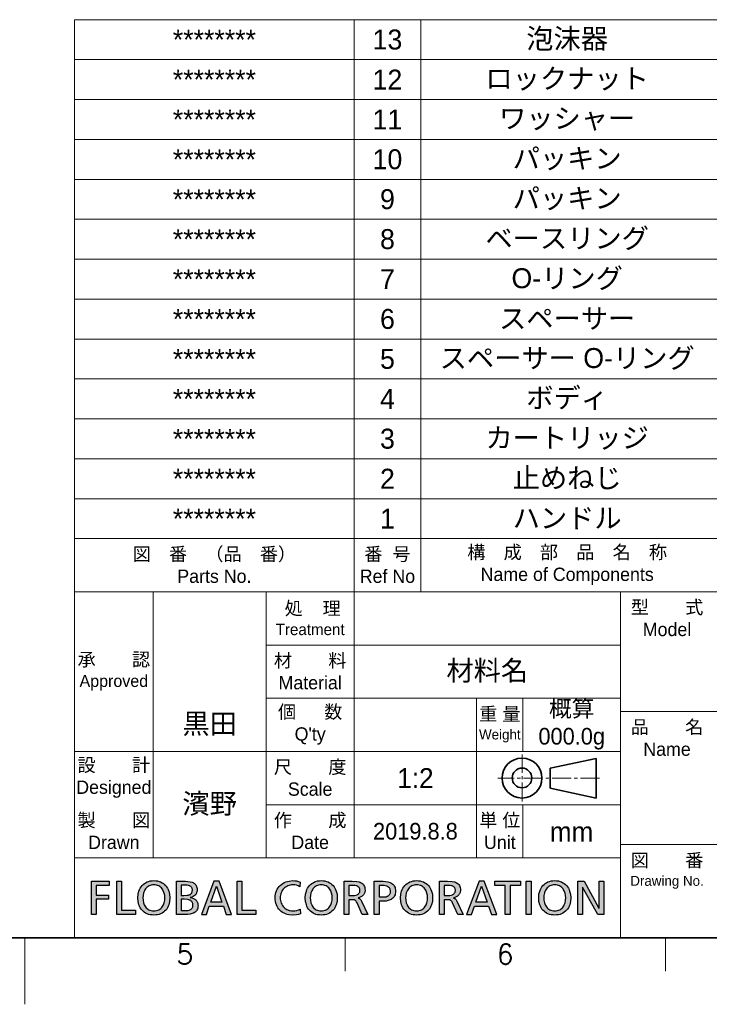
# Model space of a CAD drawing. Header units: millimetres. Extents: x 0 to 840, y 0 to 594.
# Tile 6 of 8: x 434 to 641, y 0 to 296. Entities that reach past the tile are written whole.
import ezdxf
from ezdxf.enums import TextEntityAlignment as Align

# ---------------------------------------------------------------- set-up
doc = ezdxf.new("R2010")
doc.units = ezdxf.units.MM
doc.header["$LTSCALE"] = 0.3
doc.linetypes.add('CENTER2', pattern=[28.575, 19.05, -3.175, 3.175, -3.175])
doc.layers.add('HOJO', color=8, linetype='Continuous', lineweight=13, plot=False)
for name, color, linetype, lineweight in [('TEXT', 7, 'Continuous', 25), ('中心線x.5', 4, 'CENTER2', 18), ('実線', 3, 'Continuous', 35), ('細線', 7, 'Continuous', 18)]:
    doc.layers.add(name, color=color, linetype=linetype, lineweight=lineweight)
doc.styles.add('Roman', font='romans.shx', dxfattribs={"bigfont": 'bigfont.shx'})
doc.styles.get("Standard").update_dxf_attribs({"font": 'txt.shx', "bigfont": 'bigfont.shx'})

# ---------------------------------------------------------------- blocks, each defined once
blk = doc.blocks.new('FLOBAL CORPORATIOM')
at = {"layer": 'TEXT'}
h = blk.add_hatch(color=256, dxfattribs=at)
h.paths.add_polyline_path([(16.86, 1.72), (16.79, 1.86), (16.7, 1.99), (16.6, 2.1), (16.48, 2.19), (16.35, 2.27), (16.21, 2.34), (16.06, 2.39), (15.73, 2.46), (15.01, 2.5), (13.79, 2.5), (13.79, -2.5), (14.5, -2.5), (14.5, -0.28), (14.93, -0.28), (15.19, -0.29), (15.3, -0.31), (15.36, -0.32), (15.41, -0.34), (15.46, -0.37), (15.51, -0.4), (15.55, -0.44), (15.6, -0.48), (15.69, -0.61), (15.77, -0.77), (16.54, -2.5), (17.35, -2.5), (16.41, -0.51), (16.3, -0.31), (16.25, -0.24), (16.19, -0.17), (16.13, -0.12), (16.07, -0.08), (15.92, -0.01), (15.92, 0.01), (16.13, 0.06), (16.33, 0.14), (16.5, 0.25), (16.65, 0.39), (16.72, 0.46), (16.78, 0.54), (16.83, 0.63), (16.87, 0.73), (16.91, 0.82), (16.93, 0.93), (16.95, 1.03), (16.95, 1.15), (16.94, 1.36), (16.91, 1.55)])
h.paths.add_polyline_path([(14.5, 1.87), (15.19, 1.87), (15.42, 1.86), (15.62, 1.82), (15.71, 1.79), (15.8, 1.76), (15.87, 1.72), (15.94, 1.67), (16, 1.62), (16.05, 1.56), (16.09, 1.5), (16.13, 1.44), (16.16, 1.37), (16.18, 1.29), (16.19, 1.21), (16.19, 1.13), (16.19, 1.04), (16.17, 0.96), (16.15, 0.88), (16.12, 0.81), (16.08, 0.74), (16.03, 0.67), (15.97, 0.61), (15.91, 0.56), (15.83, 0.51), (15.75, 0.47), (15.57, 0.41), (15.35, 0.36), (15.11, 0.35), (14.5, 0.35)], flags=16)
h.paths.add_polyline_path([(-37.77, -0.22), (-35.91, -0.22), (-35.91, 0.41), (-37.77, 0.41), (-37.77, 1.87), (-35.83, 1.87), (-35.83, 2.5), (-38.48, 2.5), (-38.48, -2.5), (-37.77, -2.5)])
h.paths.add_polyline_path([(-34.69, -2.5), (-31.88, -2.5), (-31.88, -1.87), (-33.97, -1.87), (-33.97, 2.5), (-34.69, 2.5)])
h.paths.add_polyline_path([(-30.34, 2.28), (-30.53, 2.16), (-30.71, 2.01), (-30.88, 1.85), (-31.02, 1.67), (-31.15, 1.47), (-31.26, 1.26), (-31.35, 1.03), (-31.47, 0.54), (-31.51, 0), (-31.47, -0.55), (-31.35, -1.04), (-31.26, -1.27), (-31.15, -1.49), (-31.03, -1.68), (-30.88, -1.86), (-30.72, -2.02), (-30.54, -2.17), (-30.34, -2.29), (-30.12, -2.4), (-29.89, -2.48), (-29.65, -2.54), (-29.38, -2.57), (-29.1, -2.59), (-28.83, -2.57), (-28.56, -2.54), (-28.32, -2.48), (-28.09, -2.4), (-27.87, -2.29), (-27.67, -2.17), (-27.49, -2.02), (-27.33, -1.86), (-27.18, -1.68), (-27.06, -1.49), (-26.95, -1.27), (-26.86, -1.04), (-26.74, -0.55), (-26.7, 0), (-26.74, 0.54), (-26.86, 1.03), (-26.95, 1.26), (-27.06, 1.47), (-27.19, 1.67), (-27.33, 1.85), (-27.5, 2.01), (-27.68, 2.16), (-27.87, 2.28), (-28.09, 2.39), (-28.32, 2.47), (-28.57, 2.54), (-28.83, 2.57), (-29.1, 2.59), (-29.38, 2.57), (-29.64, 2.54), (-29.89, 2.47), (-30.12, 2.39)])
h.paths.add_polyline_path([(-29.83, 1.8), (-29.67, 1.86), (-29.49, 1.92), (-29.31, 1.95), (-29.1, 1.96), (-28.9, 1.94), (-28.72, 1.91), (-28.54, 1.86), (-28.38, 1.79), (-28.23, 1.7), (-28.1, 1.6), (-27.98, 1.49), (-27.87, 1.36), (-27.77, 1.22), (-27.69, 1.06), (-27.56, 0.73), (-27.48, 0.38), (-27.46, 0), (-27.48, -0.37), (-27.55, -0.73), (-27.67, -1.06), (-27.75, -1.21), (-27.85, -1.35), (-27.96, -1.48), (-28.08, -1.6), (-28.21, -1.7), (-28.36, -1.79), (-28.52, -1.86), (-28.7, -1.91), (-28.9, -1.94), (-29.1, -1.96), (-29.31, -1.94), (-29.51, -1.91), (-29.69, -1.86), (-29.85, -1.79), (-30, -1.7), (-30.13, -1.6), (-30.25, -1.48), (-30.36, -1.35), (-30.45, -1.21), (-30.54, -1.06), (-30.66, -0.73), (-30.73, -0.37), (-30.75, 0), (-30.73, 0.38), (-30.65, 0.74), (-30.52, 1.07), (-30.44, 1.22), (-30.34, 1.36), (-30.23, 1.49), (-30.11, 1.61), (-29.98, 1.71)], flags=16)
h.paths.add_polyline_path([(-25.71, -2.5), (-24.38, -2.5), (-24.01, -2.49), (-23.65, -2.44), (-23.33, -2.36), (-23.18, -2.31), (-23.04, -2.24), (-22.92, -2.16), (-22.81, -2.06), (-22.71, -1.95), (-22.63, -1.83), (-22.56, -1.69), (-22.51, -1.53), (-22.48, -1.36), (-22.47, -1.17), (-22.48, -1.04), (-22.5, -0.92), (-22.52, -0.8), (-22.56, -0.69), (-22.61, -0.59), (-22.66, -0.49), (-22.73, -0.41), (-22.8, -0.32), (-22.88, -0.25), (-22.97, -0.19), (-23.06, -0.13), (-23.17, -0.08), (-23.39, 0), (-23.63, 0.04), (-23.63, 0.05), (-23.41, 0.12), (-23.21, 0.21), (-23.03, 0.31), (-22.95, 0.38), (-22.88, 0.45), (-22.82, 0.52), (-22.76, 0.6), (-22.71, 0.69), (-22.68, 0.79), (-22.64, 0.89), (-22.62, 1), (-22.6, 1.24), (-22.61, 1.41), (-22.64, 1.56), (-22.68, 1.7), (-22.73, 1.83), (-22.8, 1.94), (-22.88, 2.04), (-22.98, 2.14), (-23.09, 2.22), (-23.21, 2.29), (-23.35, 2.34), (-23.65, 2.43), (-23.98, 2.48), (-24.36, 2.5), (-25.71, 2.5)])
h.paths.add_polyline_path([(-25, 1.91), (-24.24, 1.91), (-24.08, 1.9), (-23.92, 1.88), (-23.77, 1.83), (-23.69, 1.8), (-23.63, 1.76), (-23.56, 1.72), (-23.5, 1.66), (-23.45, 1.6), (-23.4, 1.53), (-23.37, 1.46), (-23.34, 1.37), (-23.32, 1.27), (-23.32, 1.17), (-23.33, 1.04), (-23.35, 0.92), (-23.38, 0.82), (-23.42, 0.73), (-23.48, 0.65), (-23.54, 0.59), (-23.62, 0.53), (-23.7, 0.49), (-23.79, 0.45), (-23.89, 0.42), (-24.11, 0.39), (-24.6, 0.37), (-25, 0.37)], flags=16)
h.paths.add_polyline_path([(-25, -0.22), (-24.53, -0.22), (-24.07, -0.25), (-23.85, -0.3), (-23.75, -0.33), (-23.65, -0.37), (-23.56, -0.42), (-23.48, -0.48), (-23.41, -0.56), (-23.35, -0.64), (-23.3, -0.73), (-23.26, -0.84), (-23.24, -0.97), (-23.23, -1.1), (-23.24, -1.22), (-23.26, -1.33), (-23.29, -1.43), (-23.33, -1.51), (-23.39, -1.59), (-23.45, -1.66), (-23.52, -1.71), (-23.6, -1.76), (-23.69, -1.8), (-23.79, -1.83), (-23.99, -1.88), (-24.46, -1.91), (-25, -1.91)], flags=16)
h.paths.add_polyline_path([(-21.97, -2.5), (-21.22, -2.5), (-20.78, -1.24), (-18.67, -1.24), (-18.23, -2.5), (-17.45, -2.5), (-19.32, 2.5), (-20.08, 2.5)])
h.paths.add_polyline_path([(-19.72, 1.78), (-18.88, -0.65), (-20.57, -0.65)], flags=16)
h.paths.add_polyline_path([(-15.89, 2.5), (-16.6, 2.5), (-16.6, -2.5), (-13.8, -2.5), (-13.8, -1.87), (-15.89, -1.87)])
h.paths.add_polyline_path([(-9.04, 2.47), (-9.29, 2.39), (-9.52, 2.29), (-9.74, 2.17), (-9.94, 2.03), (-10.13, 1.87), (-10.29, 1.69), (-10.44, 1.5), (-10.57, 1.29), (-10.68, 1.07), (-10.76, 0.83), (-10.82, 0.57), (-10.86, 0.3), (-10.87, 0.02), (-10.86, -0.27), (-10.83, -0.55), (-10.77, -0.81), (-10.69, -1.06), (-10.58, -1.29), (-10.46, -1.5), (-10.31, -1.7), (-10.15, -1.88), (-9.97, -2.04), (-9.77, -2.18), (-9.55, -2.3), (-9.32, -2.4), (-9.07, -2.48), (-8.81, -2.54), (-8.24, -2.59), (-7.7, -2.56), (-7.4, -2.5), (-7.1, -2.41), (-7.14, -1.71), (-7.25, -1.77), (-7.37, -1.81), (-7.65, -1.89), (-7.95, -1.94), (-8.23, -1.96), (-8.42, -1.95), (-8.61, -1.92), (-8.79, -1.88), (-8.96, -1.82), (-9.13, -1.74), (-9.28, -1.65), (-9.43, -1.54), (-9.56, -1.42), (-9.68, -1.28), (-9.79, -1.14), (-9.89, -0.97), (-9.97, -0.8), (-10.03, -0.62), (-10.08, -0.42), (-10.11, -0.22), (-10.12, 0), (-10.11, 0.21), (-10.08, 0.41), (-10.04, 0.6), (-9.98, 0.78), (-9.9, 0.95), (-9.81, 1.11), (-9.71, 1.26), (-9.59, 1.4), (-9.46, 1.52), (-9.31, 1.63), (-9.15, 1.73), (-8.98, 1.81), (-8.8, 1.87), (-8.61, 1.92), (-8.41, 1.95), (-8.2, 1.96, -0.133027), (-7.16, 1.68), (-7.11, 2.37, 0.10488), (-8.23, 2.59), (-8.78, 2.53)])
h.paths.add_polyline_path([(-5.39, 2.16), (-5.57, 2.01), (-5.73, 1.85), (-5.88, 1.67), (-6.01, 1.47), (-6.11, 1.26), (-6.2, 1.03), (-6.33, 0.54), (-6.37, 0), (-6.33, -0.55), (-6.2, -1.04), (-6.12, -1.27), (-6.01, -1.49), (-5.88, -1.68), (-5.74, -1.86), (-5.57, -2.02), (-5.39, -2.17), (-5.19, -2.29), (-4.98, -2.4), (-4.75, -2.48), (-4.5, -2.54), (-4.24, -2.57), (-3.96, -2.59), (-3.68, -2.57), (-3.42, -2.54), (-3.17, -2.48), (-2.94, -2.4), (-2.73, -2.29), (-2.53, -2.17), (-2.35, -2.02), (-2.18, -1.86), (-2.04, -1.68), (-1.91, -1.49), (-1.8, -1.27), (-1.71, -1.04), (-1.59, -0.55), (-1.55, 0), (-1.59, 0.54), (-1.71, 1.03), (-1.8, 1.26), (-1.91, 1.47), (-2.04, 1.67), (-2.19, 1.85), (-2.35, 2.01), (-2.53, 2.16), (-2.73, 2.28), (-2.94, 2.39), (-3.17, 2.47), (-3.42, 2.54), (-3.68, 2.57), (-3.96, 2.59), (-4.24, 2.57), (-4.5, 2.54), (-4.75, 2.47), (-4.98, 2.39), (-5.19, 2.28)])
h.paths.add_polyline_path([(-4.83, 1.71), (-4.68, 1.8), (-4.52, 1.86), (-4.35, 1.92), (-4.16, 1.95), (-3.96, 1.96), (-3.76, 1.94), (-3.57, 1.91), (-3.4, 1.86), (-3.24, 1.79), (-3.09, 1.7), (-2.95, 1.6), (-2.83, 1.49), (-2.72, 1.36), (-2.63, 1.22), (-2.54, 1.06), (-2.41, 0.73), (-2.34, 0.38), (-2.31, 0), (-2.34, -0.37), (-2.41, -0.73), (-2.53, -1.06), (-2.61, -1.21), (-2.7, -1.35), (-2.81, -1.48), (-2.93, -1.6), (-3.07, -1.7), (-3.22, -1.79), (-3.38, -1.86), (-3.56, -1.91), (-3.75, -1.94), (-3.96, -1.96), (-4.17, -1.94), (-4.36, -1.91), (-4.54, -1.86), (-4.7, -1.79), (-4.85, -1.7), (-4.99, -1.6), (-5.11, -1.48), (-5.22, -1.35), (-5.31, -1.21), (-5.39, -1.06), (-5.51, -0.73), (-5.58, -0.37), (-5.61, 0), (-5.58, 0.38), (-5.5, 0.74), (-5.38, 1.07), (-5.29, 1.22), (-5.2, 1.36), (-5.09, 1.49), (-4.97, 1.61)], flags=16)
h.paths.add_polyline_path([(-0.54, -2.5), (0.17, -2.5), (0.17, -0.28), (0.6, -0.28), (0.86, -0.29), (0.98, -0.31), (1.03, -0.32), (1.08, -0.34), (1.13, -0.37), (1.18, -0.4), (1.23, -0.44), (1.27, -0.48), (1.36, -0.61), (1.44, -0.77), (2.21, -2.5), (3.03, -2.5), (2.08, -0.51), (1.97, -0.31), (1.92, -0.24), (1.86, -0.17), (1.81, -0.12), (1.74, -0.08), (1.59, -0.01), (1.59, 0.01), (1.8, 0.06), (2, 0.14), (2.17, 0.25), (2.33, 0.39), (2.39, 0.46), (2.45, 0.54), (2.5, 0.63), (2.54, 0.73), (2.58, 0.82), (2.6, 0.93), (2.62, 1.03), (2.62, 1.15), (2.61, 1.36), (2.58, 1.55), (2.53, 1.72), (2.46, 1.86), (2.37, 1.99), (2.27, 2.1), (2.15, 2.19), (2.02, 2.27), (1.88, 2.34), (1.73, 2.39), (1.4, 2.46), (0.68, 2.5), (-0.54, 2.5)])
h.paths.add_polyline_path([(0.17, 1.87), (0.86, 1.87), (1.09, 1.86), (1.3, 1.82), (1.39, 1.79), (1.47, 1.76), (1.54, 1.72), (1.61, 1.67), (1.67, 1.62), (1.72, 1.56), (1.76, 1.5), (1.8, 1.44), (1.83, 1.37), (1.85, 1.29), (1.86, 1.21), (1.86, 1.13), (1.86, 1.04), (1.85, 0.96), (1.82, 0.88), (1.79, 0.81), (1.75, 0.74), (1.7, 0.67), (1.64, 0.61), (1.58, 0.56), (1.51, 0.51), (1.42, 0.47), (1.24, 0.41), (1.02, 0.36), (0.78, 0.35), (0.17, 0.35)], flags=16)
h.paths.add_polyline_path([(4.01, -2.5), (4.73, -2.5), (4.73, -0.5), (5.43, -0.5), (5.77, -0.48), (6.09, -0.42), (6.39, -0.32), (6.53, -0.25), (6.66, -0.17), (6.77, -0.07), (6.88, 0.04), (6.97, 0.16), (7.05, 0.3), (7.12, 0.45), (7.16, 0.62), (7.19, 0.8), (7.2, 1), (7.19, 1.21), (7.16, 1.39), (7.12, 1.56), (7.05, 1.72), (6.97, 1.85), (6.88, 1.98), (6.77, 2.08), (6.65, 2.18), (6.51, 2.26), (6.37, 2.33), (6.05, 2.43), (5.7, 2.48), (5.32, 2.5), (4.01, 2.5)])
h.paths.add_polyline_path([(4.73, 1.87), (5.34, 1.87), (5.51, 1.86), (5.7, 1.82), (5.88, 1.76), (6.06, 1.68), (6.14, 1.62), (6.21, 1.56), (6.28, 1.49), (6.33, 1.41), (6.38, 1.32), (6.41, 1.23), (6.43, 1.12), (6.44, 1.01), (6.44, 0.89), (6.42, 0.78), (6.39, 0.68), (6.35, 0.59), (6.3, 0.51), (6.24, 0.44), (6.18, 0.38), (6.11, 0.32), (6.03, 0.27), (5.95, 0.23), (5.78, 0.17), (5.61, 0.14), (5.44, 0.13), (4.73, 0.13)], flags=16)
h.paths.add_polyline_path([(8.94, 2.16), (8.76, 2.01), (8.59, 1.85), (8.45, 1.67), (8.32, 1.47), (8.21, 1.26), (8.12, 1.03), (8, 0.54), (7.96, 0), (8, -0.55), (8.12, -1.04), (8.21, -1.27), (8.32, -1.49), (8.45, -1.68), (8.59, -1.86), (8.76, -2.02), (8.94, -2.17), (9.13, -2.29), (9.35, -2.4), (9.58, -2.48), (9.83, -2.54), (10.09, -2.57), (10.37, -2.59), (10.65, -2.57), (10.91, -2.54), (11.16, -2.48), (11.39, -2.4), (11.6, -2.29), (11.8, -2.17), (11.98, -2.02), (12.14, -1.86), (12.29, -1.68), (12.42, -1.49), (12.52, -1.27), (12.61, -1.04), (12.73, -0.55), (12.77, 0), (12.73, 0.54), (12.61, 1.03), (12.52, 1.26), (12.41, 1.47), (12.29, 1.67), (12.14, 1.85), (11.98, 2.01), (11.8, 2.16), (11.6, 2.28), (11.38, 2.39), (11.15, 2.47), (10.91, 2.54), (10.65, 2.57), (10.37, 2.59), (10.09, 2.57), (9.83, 2.54), (9.58, 2.47), (9.35, 2.39), (9.14, 2.28)])
h.paths.add_polyline_path([(9.36, 1.61), (9.5, 1.71), (9.65, 1.8), (9.81, 1.86), (9.98, 1.92), (10.17, 1.95), (10.37, 1.96), (10.57, 1.94), (10.76, 1.91), (10.93, 1.86), (11.09, 1.79), (11.24, 1.7), (11.37, 1.6), (11.5, 1.49), (11.61, 1.36), (11.7, 1.22), (11.79, 1.06), (11.91, 0.73), (11.99, 0.38), (12.02, 0), (11.99, -0.37), (11.92, -0.73), (11.8, -1.06), (11.72, -1.21), (11.62, -1.35), (11.52, -1.48), (11.4, -1.6), (11.26, -1.7), (11.11, -1.79), (10.95, -1.86), (10.77, -1.91), (10.58, -1.94), (10.37, -1.96), (10.16, -1.94), (9.97, -1.91), (9.79, -1.86), (9.62, -1.79), (9.47, -1.7), (9.34, -1.6), (9.22, -1.48), (9.11, -1.35), (9.02, -1.21), (8.94, -1.06), (8.82, -0.73), (8.74, -0.37), (8.72, 0), (8.75, 0.38), (8.82, 0.74), (8.95, 1.07), (9.03, 1.22), (9.13, 1.36), (9.24, 1.49)], flags=16)
h.paths.add_polyline_path([(17.88, -2.5), (18.63, -2.5), (19.07, -1.24), (21.18, -1.24), (21.62, -2.5), (22.4, -2.5), (20.53, 2.5), (19.78, 2.5)])
h.paths.add_polyline_path([(20.13, 1.78), (20.98, -0.65), (19.28, -0.65)], flags=16)
h.paths.add_polyline_path([(23.68, 1.87), (23.68, -2.5), (24.4, -2.5), (24.4, 1.87), (25.95, 1.87), (25.95, 2.5), (22.13, 2.5), (22.13, 1.87)])
h.paths.add_polyline_path([(27.56, 2.5), (26.85, 2.5), (26.85, -2.5), (27.56, -2.5)])
h.paths.add_polyline_path([(32.55, 2.16), (32.35, 2.28), (32.14, 2.39), (31.91, 2.47), (31.66, 2.54), (31.4, 2.57), (31.12, 2.59), (30.84, 2.57), (30.58, 2.54), (30.33, 2.47), (30.1, 2.39), (29.89, 2.28), (29.69, 2.16), (29.51, 2.01), (29.35, 1.85), (29.2, 1.67), (29.07, 1.47), (28.97, 1.26), (28.88, 1.03), (28.75, 0.54), (28.71, 0), (28.75, -0.55), (28.88, -1.04), (28.96, -1.27), (29.07, -1.49), (29.2, -1.68), (29.34, -1.86), (29.51, -2.02), (29.69, -2.17), (29.89, -2.29), (30.1, -2.4), (30.33, -2.48), (30.58, -2.54), (30.84, -2.57), (31.12, -2.59), (31.4, -2.57), (31.66, -2.54), (31.91, -2.48), (32.14, -2.4), (32.35, -2.29), (32.55, -2.17), (32.73, -2.02), (32.9, -1.86), (33.04, -1.68), (33.17, -1.49), (33.28, -1.27), (33.37, -1.04), (33.49, -0.55), (33.53, 0), (33.49, 0.54), (33.36, 1.03), (33.27, 1.26), (33.17, 1.47), (33.04, 1.67), (32.89, 1.85), (32.73, 2.01)])
h.paths.add_polyline_path([(32.13, 1.6), (32.25, 1.49), (32.36, 1.36), (32.45, 1.22), (32.54, 1.06), (32.67, 0.73), (32.74, 0.38), (32.77, 0), (32.74, -0.37), (32.67, -0.73), (32.55, -1.06), (32.47, -1.21), (32.38, -1.35), (32.27, -1.48), (32.15, -1.6), (32.01, -1.7), (31.86, -1.79), (31.7, -1.86), (31.52, -1.91), (31.33, -1.94), (31.12, -1.96), (30.91, -1.94), (30.72, -1.91), (30.54, -1.86), (30.38, -1.79), (30.23, -1.7), (30.09, -1.6), (29.97, -1.48), (29.86, -1.35), (29.77, -1.21), (29.69, -1.06), (29.57, -0.73), (29.5, -0.37), (29.47, 0), (29.5, 0.38), (29.58, 0.74), (29.7, 1.07), (29.79, 1.22), (29.88, 1.36), (29.99, 1.49), (30.11, 1.61), (30.25, 1.71), (30.4, 1.8), (30.56, 1.86), (30.73, 1.92), (30.92, 1.95), (31.12, 1.96), (31.32, 1.94), (31.51, 1.91), (31.68, 1.86), (31.84, 1.79), (31.99, 1.7)], flags=16)
h.paths.add_polyline_path([(34.57, 2.5), (34.57, -2.5), (35.29, -2.5), (35.29, 1.61), (35.3, 1.61), (37.57, -2.5), (38.48, -2.5), (38.48, 2.5), (37.77, 2.5), (37.77, -1.53), (37.75, -1.53), (35.55, 2.5)])
for points in [[(-38.48, 2.5), (-35.83, 2.5), (-35.83, 1.87), (-37.77, 1.87), (-37.77, 0.41), (-35.91, 0.41), (-35.91, -0.22), (-37.77, -0.22), (-37.77, -2.5), (-38.48, -2.5), (-38.48, 2.5)], [(-34.69, 2.5), (-33.97, 2.5), (-33.97, -1.87), (-31.88, -1.87), (-31.88, -2.5), (-34.69, -2.5), (-34.69, 2.5)], [(-29.1, 2.59), (-28.83, 2.57), (-28.57, 2.54), (-28.32, 2.47), (-28.09, 2.39), (-27.87, 2.28), (-27.68, 2.16), (-27.5, 2.01), (-27.33, 1.85), (-27.19, 1.67), (-27.06, 1.47), (-26.95, 1.26), (-26.86, 1.03), (-26.74, 0.54), (-26.7, 0), (-26.74, -0.55), (-26.86, -1.04), (-26.95, -1.27), (-27.06, -1.49), (-27.18, -1.68), (-27.33, -1.86), (-27.49, -2.02), (-27.67, -2.17), (-27.87, -2.29), (-28.09, -2.4), (-28.32, -2.48), (-28.56, -2.54), (-28.83, -2.57), (-29.1, -2.59), (-29.38, -2.57), (-29.65, -2.54), (-29.89, -2.48), (-30.12, -2.4), (-30.34, -2.29), (-30.54, -2.17), (-30.72, -2.02), (-30.88, -1.86), (-31.03, -1.68), (-31.15, -1.49), (-31.26, -1.27), (-31.35, -1.04), (-31.47, -0.55), (-31.51, 0), (-31.47, 0.54), (-31.35, 1.03), (-31.26, 1.26), (-31.15, 1.47), (-31.02, 1.67), (-30.88, 1.85), (-30.71, 2.01), (-30.53, 2.16), (-30.34, 2.28), (-30.12, 2.39), (-29.89, 2.47), (-29.64, 2.54), (-29.38, 2.57), (-29.1, 2.59)], [(-29.1, -1.96), (-28.9, -1.94), (-28.7, -1.91), (-28.52, -1.86), (-28.36, -1.79), (-28.21, -1.7), (-28.08, -1.6), (-27.96, -1.48), (-27.85, -1.35), (-27.75, -1.21), (-27.67, -1.06), (-27.55, -0.73), (-27.48, -0.37), (-27.46, 0), (-27.48, 0.38), (-27.56, 0.73), (-27.69, 1.06), (-27.77, 1.22), (-27.87, 1.36), (-27.98, 1.49), (-28.1, 1.6), (-28.23, 1.7), (-28.38, 1.79), (-28.54, 1.86), (-28.72, 1.91), (-28.9, 1.94), (-29.1, 1.96), (-29.31, 1.95), (-29.49, 1.92), (-29.67, 1.86), (-29.83, 1.8), (-29.98, 1.71), (-30.11, 1.61), (-30.23, 1.49), (-30.34, 1.36), (-30.44, 1.22), (-30.52, 1.07), (-30.65, 0.74), (-30.73, 0.38), (-30.75, 0), (-30.73, -0.37), (-30.66, -0.73), (-30.54, -1.06), (-30.45, -1.21), (-30.36, -1.35), (-30.25, -1.48), (-30.13, -1.6), (-30, -1.7), (-29.85, -1.79), (-29.69, -1.86), (-29.51, -1.91), (-29.31, -1.94), (-29.1, -1.96)], [(-25.71, 2.5), (-24.36, 2.5), (-23.98, 2.48), (-23.65, 2.43), (-23.35, 2.34), (-23.21, 2.29), (-23.09, 2.22), (-22.98, 2.14), (-22.88, 2.04), (-22.8, 1.94), (-22.73, 1.83), (-22.68, 1.7), (-22.64, 1.56), (-22.61, 1.41), (-22.6, 1.24), (-22.62, 1), (-22.64, 0.89), (-22.68, 0.79), (-22.71, 0.69), (-22.76, 0.6), (-22.82, 0.52), (-22.88, 0.45), (-22.95, 0.38), (-23.03, 0.31), (-23.21, 0.21), (-23.41, 0.12), (-23.63, 0.05), (-23.63, 0.04), (-23.39, 0), (-23.17, -0.08), (-23.06, -0.13), (-22.97, -0.19), (-22.88, -0.25), (-22.8, -0.32), (-22.73, -0.41), (-22.66, -0.49), (-22.61, -0.59), (-22.56, -0.69), (-22.52, -0.8), (-22.5, -0.92), (-22.48, -1.04), (-22.47, -1.17), (-22.48, -1.36), (-22.51, -1.53), (-22.56, -1.69), (-22.63, -1.83), (-22.71, -1.95), (-22.81, -2.06), (-22.92, -2.16), (-23.04, -2.24), (-23.18, -2.31), (-23.33, -2.36), (-23.65, -2.44), (-24.01, -2.49), (-24.38, -2.5), (-25.71, -2.5), (-25.71, 2.5)], [(-25, 0.37), (-24.6, 0.37), (-24.11, 0.39), (-23.89, 0.42), (-23.79, 0.45), (-23.7, 0.49), (-23.62, 0.53), (-23.54, 0.59), (-23.48, 0.65), (-23.42, 0.73), (-23.38, 0.82), (-23.35, 0.92), (-23.33, 1.04), (-23.32, 1.17), (-23.32, 1.27), (-23.34, 1.37), (-23.37, 1.46), (-23.4, 1.53), (-23.45, 1.6), (-23.5, 1.66), (-23.56, 1.72), (-23.63, 1.76), (-23.69, 1.8), (-23.77, 1.83), (-23.92, 1.88), (-24.08, 1.9), (-24.24, 1.91), (-25, 1.91), (-25, 0.37)], [(-18.23, -2.5), (-17.45, -2.5), (-19.32, 2.5), (-20.08, 2.5), (-21.97, -2.5), (-21.22, -2.5), (-20.78, -1.24), (-18.67, -1.24), (-18.23, -2.5)], [(-20.57, -0.65), (-19.72, 1.78), (-18.88, -0.65), (-20.57, -0.65)], [(-16.6, 2.5), (-15.89, 2.5), (-15.89, -1.87), (-13.8, -1.87), (-13.8, -2.5), (-16.6, -2.5), (-16.6, 2.5)], [(-3.96, 2.59), (-3.68, 2.57), (-3.42, 2.54), (-3.17, 2.47), (-2.94, 2.39), (-2.73, 2.28), (-2.53, 2.16), (-2.35, 2.01), (-2.19, 1.85), (-2.04, 1.67), (-1.91, 1.47), (-1.8, 1.26), (-1.71, 1.03), (-1.59, 0.54), (-1.55, 0), (-1.59, -0.55), (-1.71, -1.04), (-1.8, -1.27), (-1.91, -1.49), (-2.04, -1.68), (-2.18, -1.86), (-2.35, -2.02), (-2.53, -2.17), (-2.73, -2.29), (-2.94, -2.4), (-3.17, -2.48), (-3.42, -2.54), (-3.68, -2.57), (-3.96, -2.59), (-4.24, -2.57), (-4.5, -2.54), (-4.75, -2.48), (-4.98, -2.4), (-5.19, -2.29), (-5.39, -2.17), (-5.57, -2.02), (-5.74, -1.86), (-5.88, -1.68), (-6.01, -1.49), (-6.12, -1.27), (-6.2, -1.04), (-6.33, -0.55), (-6.37, 0), (-6.33, 0.54), (-6.2, 1.03), (-6.11, 1.26), (-6.01, 1.47), (-5.88, 1.67), (-5.73, 1.85), (-5.57, 2.01), (-5.39, 2.16), (-5.19, 2.28), (-4.98, 2.39), (-4.75, 2.47), (-4.5, 2.54), (-4.24, 2.57), (-3.96, 2.59)], [(-3.96, -1.96), (-3.75, -1.94), (-3.56, -1.91), (-3.38, -1.86), (-3.22, -1.79), (-3.07, -1.7), (-2.93, -1.6), (-2.81, -1.48), (-2.7, -1.35), (-2.61, -1.21), (-2.53, -1.06), (-2.41, -0.73), (-2.34, -0.37), (-2.31, 0), (-2.34, 0.38), (-2.41, 0.73), (-2.54, 1.06), (-2.63, 1.22), (-2.72, 1.36), (-2.83, 1.49), (-2.95, 1.6), (-3.09, 1.7), (-3.24, 1.79), (-3.4, 1.86), (-3.57, 1.91), (-3.76, 1.94), (-3.96, 1.96), (-4.16, 1.95), (-4.35, 1.92), (-4.52, 1.86), (-4.68, 1.8), (-4.83, 1.71), (-4.97, 1.61), (-5.09, 1.49), (-5.2, 1.36), (-5.29, 1.22), (-5.38, 1.07), (-5.5, 0.74), (-5.58, 0.38), (-5.61, 0), (-5.58, -0.37), (-5.51, -0.73), (-5.39, -1.06), (-5.31, -1.21), (-5.22, -1.35), (-5.11, -1.48), (-4.99, -1.6), (-4.85, -1.7), (-4.7, -1.79), (-4.54, -1.86), (-4.36, -1.91), (-4.17, -1.94), (-3.96, -1.96)], [(-0.54, 2.5), (0.68, 2.5), (1.4, 2.46), (1.73, 2.39), (1.88, 2.34), (2.02, 2.27), (2.15, 2.19), (2.27, 2.1), (2.37, 1.99), (2.46, 1.86), (2.53, 1.72), (2.58, 1.55), (2.61, 1.36), (2.62, 1.15), (2.62, 1.03), (2.6, 0.93), (2.58, 0.82), (2.54, 0.73), (2.5, 0.63), (2.45, 0.54), (2.39, 0.46), (2.33, 0.39), (2.17, 0.25), (2, 0.14), (1.8, 0.06), (1.59, 0.01), (1.59, -0.01), (1.74, -0.08), (1.81, -0.12), (1.86, -0.17), (1.92, -0.24), (1.97, -0.31), (2.08, -0.51), (3.03, -2.5), (2.21, -2.5), (1.44, -0.77), (1.36, -0.61), (1.27, -0.48), (1.23, -0.44), (1.18, -0.4), (1.13, -0.37), (1.08, -0.34), (1.03, -0.32), (0.98, -0.31), (0.86, -0.29), (0.6, -0.28), (0.17, -0.28), (0.17, -2.5), (-0.54, -2.5), (-0.54, 2.5)], [(0.17, 0.35), (0.78, 0.35), (1.02, 0.36), (1.24, 0.41), (1.42, 0.47), (1.51, 0.51), (1.58, 0.56), (1.64, 0.61), (1.7, 0.67), (1.75, 0.74), (1.79, 0.81), (1.82, 0.88), (1.85, 0.96), (1.86, 1.04), (1.86, 1.13), (1.86, 1.21), (1.85, 1.29), (1.83, 1.37), (1.8, 1.44), (1.76, 1.5), (1.72, 1.56), (1.67, 1.62), (1.61, 1.67), (1.54, 1.72), (1.47, 1.76), (1.39, 1.79), (1.3, 1.82), (1.09, 1.86), (0.86, 1.87), (0.17, 1.87), (0.17, 0.35)], [(4.01, 2.5), (5.32, 2.5), (5.7, 2.48), (6.05, 2.43), (6.37, 2.33), (6.51, 2.26), (6.65, 2.18), (6.77, 2.08), (6.88, 1.98), (6.97, 1.85), (7.05, 1.72), (7.12, 1.56), (7.16, 1.39), (7.19, 1.21), (7.2, 1), (7.19, 0.8), (7.16, 0.62), (7.12, 0.45), (7.05, 0.3), (6.97, 0.16), (6.88, 0.04), (6.77, -0.07), (6.66, -0.17), (6.53, -0.25), (6.39, -0.32), (6.09, -0.42), (5.77, -0.48), (5.43, -0.5), (4.73, -0.5), (4.73, -2.5), (4.01, -2.5), (4.01, 2.5)], [(4.73, 0.13), (5.44, 0.13), (5.61, 0.14), (5.78, 0.17), (5.95, 0.23), (6.03, 0.27), (6.11, 0.32), (6.18, 0.38), (6.24, 0.44), (6.3, 0.51), (6.35, 0.59), (6.39, 0.68), (6.42, 0.78), (6.44, 0.89), (6.44, 1.01), (6.43, 1.12), (6.41, 1.23), (6.38, 1.32), (6.33, 1.41), (6.28, 1.49), (6.21, 1.56), (6.14, 1.62), (6.06, 1.68), (5.88, 1.76), (5.7, 1.82), (5.51, 1.86), (5.34, 1.87), (4.73, 1.87), (4.73, 0.13)], [(10.37, 2.59), (10.65, 2.57), (10.91, 2.54), (11.15, 2.47), (11.38, 2.39), (11.6, 2.28), (11.8, 2.16), (11.98, 2.01), (12.14, 1.85), (12.29, 1.67), (12.41, 1.47), (12.52, 1.26), (12.61, 1.03), (12.73, 0.54), (12.77, 0), (12.73, -0.55), (12.61, -1.04), (12.52, -1.27), (12.42, -1.49), (12.29, -1.68), (12.14, -1.86), (11.98, -2.02), (11.8, -2.17), (11.6, -2.29), (11.39, -2.4), (11.16, -2.48), (10.91, -2.54), (10.65, -2.57), (10.37, -2.59), (10.09, -2.57), (9.83, -2.54), (9.58, -2.48), (9.35, -2.4), (9.13, -2.29), (8.94, -2.17), (8.76, -2.02), (8.59, -1.86), (8.45, -1.68), (8.32, -1.49), (8.21, -1.27), (8.12, -1.04), (8, -0.55), (7.96, 0), (8, 0.54), (8.12, 1.03), (8.21, 1.26), (8.32, 1.47), (8.45, 1.67), (8.59, 1.85), (8.76, 2.01), (8.94, 2.16), (9.14, 2.28), (9.35, 2.39), (9.58, 2.47), (9.83, 2.54), (10.09, 2.57), (10.37, 2.59)], [(10.37, -1.96), (10.58, -1.94), (10.77, -1.91), (10.95, -1.86), (11.11, -1.79), (11.26, -1.7), (11.4, -1.6), (11.52, -1.48), (11.62, -1.35), (11.72, -1.21), (11.8, -1.06), (11.92, -0.73), (11.99, -0.37), (12.02, 0), (11.99, 0.38), (11.91, 0.73), (11.79, 1.06), (11.7, 1.22), (11.61, 1.36), (11.5, 1.49), (11.37, 1.6), (11.24, 1.7), (11.09, 1.79), (10.93, 1.86), (10.76, 1.91), (10.57, 1.94), (10.37, 1.96), (10.17, 1.95), (9.98, 1.92), (9.81, 1.86), (9.65, 1.8), (9.5, 1.71), (9.36, 1.61), (9.24, 1.49), (9.13, 1.36), (9.03, 1.22), (8.95, 1.07), (8.82, 0.74), (8.75, 0.38), (8.72, 0), (8.74, -0.37), (8.82, -0.73), (8.94, -1.06), (9.02, -1.21), (9.11, -1.35), (9.22, -1.48), (9.34, -1.6), (9.47, -1.7), (9.62, -1.79), (9.79, -1.86), (9.97, -1.91), (10.16, -1.94), (10.37, -1.96)], [(13.79, 2.5), (15.01, 2.5), (15.73, 2.46), (16.06, 2.39), (16.21, 2.34), (16.35, 2.27), (16.48, 2.19), (16.6, 2.1), (16.7, 1.99), (16.79, 1.86), (16.86, 1.72), (16.91, 1.55), (16.94, 1.36), (16.95, 1.15), (16.95, 1.03), (16.93, 0.93), (16.91, 0.82), (16.87, 0.73), (16.83, 0.63), (16.78, 0.54), (16.72, 0.46), (16.65, 0.39), (16.5, 0.25), (16.33, 0.14), (16.13, 0.06), (15.92, 0.01), (15.92, -0.01), (16.07, -0.08), (16.13, -0.12), (16.19, -0.17), (16.25, -0.24), (16.3, -0.31), (16.41, -0.51), (17.35, -2.5), (16.54, -2.5), (15.77, -0.77), (15.69, -0.61), (15.6, -0.48), (15.55, -0.44), (15.51, -0.4), (15.46, -0.37), (15.41, -0.34), (15.36, -0.32), (15.3, -0.31), (15.19, -0.29), (14.93, -0.28), (14.5, -0.28), (14.5, -2.5), (13.79, -2.5), (13.79, 2.5)], [(14.5, 0.35), (15.11, 0.35), (15.35, 0.36), (15.57, 0.41), (15.75, 0.47), (15.83, 0.51), (15.91, 0.56), (15.97, 0.61), (16.03, 0.67), (16.08, 0.74), (16.12, 0.81), (16.15, 0.88), (16.17, 0.96), (16.19, 1.04), (16.19, 1.13), (16.19, 1.21), (16.18, 1.29), (16.16, 1.37), (16.13, 1.44), (16.09, 1.5), (16.05, 1.56), (16, 1.62), (15.94, 1.67), (15.87, 1.72), (15.8, 1.76), (15.71, 1.79), (15.62, 1.82), (15.42, 1.86), (15.19, 1.87), (14.5, 1.87), (14.5, 0.35)], [(21.62, -2.5), (22.4, -2.5), (20.53, 2.5), (19.78, 2.5), (17.88, -2.5), (18.63, -2.5), (19.07, -1.24), (21.18, -1.24), (21.62, -2.5)], [(19.28, -0.65), (20.13, 1.78), (20.98, -0.65), (19.28, -0.65)], [(23.68, 1.87), (22.13, 1.87), (22.13, 2.5), (25.95, 2.5), (25.95, 1.87), (24.4, 1.87), (24.4, -2.5), (23.68, -2.5), (23.68, 1.87)], [(26.85, 2.5), (27.56, 2.5), (27.56, -2.5), (26.85, -2.5), (26.85, 2.5)], [(31.12, 2.59), (31.4, 2.57), (31.66, 2.54), (31.91, 2.47), (32.14, 2.39), (32.35, 2.28), (32.55, 2.16), (32.73, 2.01), (32.89, 1.85), (33.04, 1.67), (33.17, 1.47), (33.27, 1.26), (33.36, 1.03), (33.49, 0.54), (33.53, 0), (33.49, -0.55), (33.37, -1.04), (33.28, -1.27), (33.17, -1.49), (33.04, -1.68), (32.9, -1.86), (32.73, -2.02), (32.55, -2.17), (32.35, -2.29), (32.14, -2.4), (31.91, -2.48), (31.66, -2.54), (31.4, -2.57), (31.12, -2.59), (30.84, -2.57), (30.58, -2.54), (30.33, -2.48), (30.1, -2.4), (29.89, -2.29), (29.69, -2.17), (29.51, -2.02), (29.34, -1.86), (29.2, -1.68), (29.07, -1.49), (28.96, -1.27), (28.88, -1.04), (28.75, -0.55), (28.71, 0), (28.75, 0.54), (28.88, 1.03), (28.97, 1.26), (29.07, 1.47), (29.2, 1.67), (29.35, 1.85), (29.51, 2.01), (29.69, 2.16), (29.89, 2.28), (30.1, 2.39), (30.33, 2.47), (30.58, 2.54), (30.84, 2.57), (31.12, 2.59)], [(31.12, -1.96), (31.33, -1.94), (31.52, -1.91), (31.7, -1.86), (31.86, -1.79), (32.01, -1.7), (32.15, -1.6), (32.27, -1.48), (32.38, -1.35), (32.47, -1.21), (32.55, -1.06), (32.67, -0.73), (32.74, -0.37), (32.77, 0), (32.74, 0.38), (32.67, 0.73), (32.54, 1.06), (32.45, 1.22), (32.36, 1.36), (32.25, 1.49), (32.13, 1.6), (31.99, 1.7), (31.84, 1.79), (31.68, 1.86), (31.51, 1.91), (31.32, 1.94), (31.12, 1.96), (30.92, 1.95), (30.73, 1.92), (30.56, 1.86), (30.4, 1.8), (30.25, 1.71), (30.11, 1.61), (29.99, 1.49), (29.88, 1.36), (29.79, 1.22), (29.7, 1.07), (29.58, 0.74), (29.5, 0.38), (29.47, 0), (29.5, -0.37), (29.57, -0.73), (29.69, -1.06), (29.77, -1.21), (29.86, -1.35), (29.97, -1.48), (30.09, -1.6), (30.23, -1.7), (30.38, -1.79), (30.54, -1.86), (30.72, -1.91), (30.91, -1.94), (31.12, -1.96)], [(34.57, 2.5), (35.55, 2.5), (37.75, -1.53), (37.77, -1.53), (37.77, 2.5), (38.48, 2.5), (38.48, -2.5), (37.57, -2.5), (35.3, 1.61), (35.29, 1.61), (35.29, -2.5), (34.57, -2.5), (34.57, 2.5)], [(-25, -1.91), (-24.46, -1.91), (-23.99, -1.88), (-23.79, -1.83), (-23.69, -1.8), (-23.6, -1.76), (-23.52, -1.71), (-23.45, -1.66), (-23.39, -1.59), (-23.33, -1.51), (-23.29, -1.43), (-23.26, -1.33), (-23.24, -1.22), (-23.23, -1.1), (-23.24, -0.97), (-23.26, -0.84), (-23.3, -0.73), (-23.35, -0.64), (-23.41, -0.56), (-23.48, -0.48), (-23.56, -0.42), (-23.65, -0.37), (-23.75, -0.33), (-23.85, -0.3), (-24.07, -0.25), (-24.53, -0.22), (-25, -0.22), (-25, -1.91)]]:
    blk.add_lwpolyline(points, close=True, dxfattribs=at)
blk.add_lwpolyline([(-7.16, 1.68, 0.133027), (-8.2, 1.96), (-8.41, 1.95), (-8.61, 1.92), (-8.8, 1.87), (-8.98, 1.81), (-9.15, 1.73), (-9.31, 1.63), (-9.46, 1.52), (-9.59, 1.4), (-9.71, 1.26), (-9.81, 1.11), (-9.9, 0.95), (-9.98, 0.78), (-10.04, 0.6), (-10.08, 0.41), (-10.11, 0.21), (-10.12, 0), (-10.11, -0.22), (-10.08, -0.42), (-10.03, -0.62), (-9.97, -0.8), (-9.89, -0.97), (-9.79, -1.14), (-9.68, -1.28), (-9.56, -1.42), (-9.43, -1.54), (-9.28, -1.65), (-9.13, -1.74), (-8.96, -1.82), (-8.79, -1.88), (-8.61, -1.92), (-8.42, -1.95), (-8.23, -1.96), (-7.95, -1.94), (-7.65, -1.89), (-7.37, -1.81), (-7.25, -1.77), (-7.14, -1.71), (-7.1, -2.41), (-7.4, -2.5), (-7.7, -2.56), (-8.24, -2.59), (-8.81, -2.54), (-9.07, -2.48), (-9.32, -2.4), (-9.55, -2.3), (-9.77, -2.18), (-9.97, -2.04), (-10.15, -1.88), (-10.31, -1.7), (-10.46, -1.5), (-10.58, -1.29), (-10.69, -1.06), (-10.77, -0.81), (-10.83, -0.55), (-10.86, -0.27), (-10.87, 0.02), (-10.86, 0.3), (-10.82, 0.57), (-10.76, 0.83), (-10.68, 1.07), (-10.57, 1.29), (-10.44, 1.5), (-10.29, 1.69), (-10.13, 1.87), (-9.94, 2.03), (-9.74, 2.17), (-9.52, 2.29), (-9.29, 2.39), (-9.04, 2.47), (-8.78, 2.53), (-8.23, 2.59, -0.10488), (-7.11, 2.37), (-7.16, 1.68)], format="xyb", close=True, dxfattribs=at)

msp = doc.modelspace()

# ---------------------------------------------------------------- linework, layer by layer
at = {"layer": '中心線x.5'}
for p, q in [((584.434, 61.005), (584.434, 75.087)), ((607.759, 68), (577.122, 68))]:
    msp.add_line(p, q, dxfattribs=at)
at = {"layer": '実線'}
for p, q in [((592.86, 71), (606.746, 73.88)), ((606.746, 62.011), (606.746, 73.88)), ((592.86, 65), (592.86, 71)), ((592.86, 65), (606.746, 62.011)), ((796, 20), (50, 20))]:
    msp.add_line(p, q, dxfattribs=at)
for centre, radius in [((584.434, 68), 6), ((584.434, 68.046), 2.954)]:
    msp.add_circle(centre, radius, dxfattribs=at)
at = {"layer": '細線'}
for p, q in [((450, 124), (450, 296)), ((450, 20), (450, 296)), ((796, 296), (450, 296)), ((554, 124), (554, 296)), ((796, 284), (450, 284)), ((796, 272), (450, 272)), ((796, 260), (450, 260)), ((796, 248), (450, 248)), ((796, 236), (450, 236)), ((796, 224), (450, 224)), ((796, 212), (450, 212)), ((796, 200), (450, 200)), ((796, 188), (450, 188)), ((796, 176), (450, 176)), ((796, 164), (450, 164)), ((796, 152), (450, 152)), ((796, 140), (450, 140)), ((473.58, 124), (473.58, 44)), ((614, 108), (507.556, 108)), ((507.556, 92), (614, 92)), ((570.806, 44), (570.806, 92)), ((584.726, 92), (584.726, 76)), ((614, 76), (450, 76)), ((614, 60), (507.556, 60)), ((584.726, 60), (584.726, 44)), ((435, 20), (435, 0)), ((435, 20), (435, 10)), ((531.25, 20), (531.25, 10)), ((627.5, 20), (627.5, 10))]:
    msp.add_line(p, q, dxfattribs=at)
at = {"layer": '細線', "lineweight": 20}
for p, q in [((534, 124), (534, 296)), ((534, 44), (534, 296)), ((450, 124), (796, 124)), ((507.556, 44), (507.556, 124)), ((614, 20), (614, 124)), ((614, 88), (796, 88)), ((614, 48), (796, 48)), ((614, 44), (450, 44))]:
    msp.add_line(p, q, dxfattribs=at)

# ---------------------------------------------------------------- block references
at = {"layer": 'TEXT', "xscale": 2, "yscale": 2, "zscale": 2}
msp.add_blockref('FLOBAL CORPORATIOM', (532.03, 32), dxfattribs=at)

# ---------------------------------------------------------------- texts
at = {"layer": 'HOJO', "char_height": 6, "attachment_point": 5}
for s, insert, width in [('{\\fMS UI Gothic|b0|i0|c128|p2;********}', (492, 290), 84), ('{\\fMS UI Gothic|b0|i0|c128|p2;********}', (492, 278), 84), ('{\\fMS UI Gothic|b0|i0|c128|p2;********}', (492, 266), 84), ('{\\fMS UI Gothic|b0|i0|c128|p2;********}', (492, 254), 84), ('{\\fMS UI Gothic|b0|i0|c128|p2;********}', (492, 242), 84), ('{\\fMS UI Gothic|b0|i0|c128|p2;********}', (492, 230), 84), ('{\\fMS UI Gothic|b0|i0|c128|p2;********}', (492, 218), 84), ('{\\fMS UI Gothic|b0|i0|c128|p2;********}', (492, 206), 84), ('{\\fMS UI Gothic|b0|i0|c128|p2;********}', (492, 194), 84), ('{\\fMS UI Gothic|b0|i0|c128|p2;********}', (492, 182), 84), ('{\\fMS UI Gothic|b0|i0|c128|p2;********}', (492, 170), 84), ('{\\fMS UI Gothic|b0|i0|c128|p2;********}', (492, 158), 84), ('{\\fMS UI Gothic|b0|i0|c128|p2;********}', (492, 146), 84), ('{\\fMS PMincho|b0|i0|c128|p18;材料名}', (574, 100), 80)]:
    msp.add_mtext(s, dxfattribs=dict(at, insert=insert, width=width))
at = {"layer": 'TEXT', "style": 'Roman'}
for s, p in [('5', (483.125, 12.04)), ('6', (579.375, 12.04))]:
    msp.add_text(s, height=6, dxfattribs=at).set_placement(p, align=Align.CENTER)
at = {"layer": 'TEXT', "attachment_point": 5}
for s, insert, char_height, width in [('{\\fMS PMincho|b0|i0|c128|p18;黒田}', (490.568, 84), 6, 33.97607), ('{\\fMS PMincho|b0|i0|c128|p18;概算000.0g}', (599.363, 84), 5, 29.27428), ('{\\fMS PMincho|b0|i0|c128|p18;濱野}', (490.568, 60), 6, 33.97607), ('{\\fMS PMincho|b0|i0|c128|p18;2019.8.8}', (552.403, 52), 5, 36.80572), ('{\\fMS PMincho|b0|i0|c128|p18;mm}', (599.315, 51.858), 6, 29.3708)]:
    msp.add_mtext(s, dxfattribs=dict(at, insert=insert, char_height=char_height, width=width))
at = {"layer": '細線', "attachment_point": 5}
for s, insert, char_height, width in [('{\\fMS UI Gothic|b0|i0|c128|p2;13}', (544, 290), 6, 20), ('{\\fMS UI Gothic|b0|i0|c128|p2;泡沫器}', (598, 290), 6, 88), ('{\\fMS UI Gothic|b0|i0|c128|p2;ロックナット}', (598, 278), 6, 88), ('{\\fMS UI Gothic|b0|i0|c128|p2;12}', (544, 278), 6, 20), ('{\\fMS UI Gothic|b0|i0|c128|p2;11}', (544, 266), 6, 20), ('{\\fMS UI Gothic|b0|i0|c128|p2;ワッシャー}', (598, 266), 6, 88), ('{\\fMS UI Gothic|b0|i0|c128|p2;パッキン}', (598, 254), 6, 88), ('{\\fMS UI Gothic|b0|i0|c128|p2;10}', (544, 254), 6, 20), ('{\\fMS UI Gothic|b0|i0|c128|p2;9}', (544, 242), 6, 20), ('{\\fMS UI Gothic|b0|i0|c128|p2;パッキン}', (598, 242), 6, 88), ('{\\fMS UI Gothic|b0|i0|c128|p2;ベースリング}', (598, 230), 6, 88), ('{\\fMS UI Gothic|b0|i0|c128|p2;8}', (544, 230), 6, 20), ('{\\fMS UI Gothic|b0|i0|c128|p2;7}', (544, 218), 6, 20), ('{\\fMS UI Gothic|b0|i0|c128|p2;O-リング}', (598, 218), 6, 88), ('{\\fMS UI Gothic|b0|i0|c128|p2;6}', (544, 206), 6, 20), ('{\\fMS UI Gothic|b0|i0|c128|p2;スペーサー}', (598, 206), 6, 88), ('{\\fMS UI Gothic|b0|i0|c128|p2;5}', (544, 194), 6, 20), ('{\\fMS UI Gothic|b0|i0|c128|p2;スペーサー O-リング}', (598, 194), 6, 88), ('{\\fMS UI Gothic|b0|i0|c128|p2;4}', (544, 182), 6, 20), ('{\\fMS UI Gothic|b0|i0|c128|p2;ボディ}', (598, 182), 6, 88), ('{\\fMS UI Gothic|b0|i0|c128|p2;3}', (544, 170), 6, 20), ('{\\fMS UI Gothic|b0|i0|c128|p2;カートリッジ}', (598, 170), 6, 88), ('{\\fMS UI Gothic|b0|i0|c128|p2;2}', (544, 158), 6, 20), ('{\\fMS UI Gothic|b0|i0|c128|p2;止めねじ}', (598, 158), 6, 88), ('{\\fMS UI Gothic|b0|i0|c128|p2;1}', (544, 146), 6, 20), ('{\\fMS UI Gothic|b0|i0|c128|p2;ハンドル}', (598, 146), 6, 88), ('{\\fMS UI Gothic|b0|i0|c128|p2;番  号Ref No}', (544, 132), 4, 20), ('{\\fMS UI Gothic|b0|i0|c128|p2;図\u3000番\u3000（品\u3000番）\\PParts No.}', (492, 132), 4, 84), ('{\\fMS UI Gothic|b0|i0|c128|p2;構\u3000成\u3000部\u3000品\u3000名\u3000称\\PName of Components}', (598, 132), 4, 88), ('{\\fMS UI Gothic|b0|i0|c128|p50; 処    理\\H0.85x;Treatment}', (520.778, 116), 4, 26.44393), ('{\\fMS UI Gothic|b0|i0|c128|p2;型\u3000\u3000式\\P\\fMS UI Gothic|b0|i0|c128|p50;Model}', (628, 116), 4, 28), ('{\\fMS UI Gothic|b0|i0|c128|p50;承\u3000\u3000認\\P\\H0.9x;Approved}', (461.79, 100), 4, 23.58), ('{\\fMS UI Gothic|b0|i0|c128|p2;材\u3000\u3000料\\PMaterial}', (520.778, 100), 4, 26.44393), ("{\\fMS UI Gothic|b0|i0|c128|p2;個  \u3000数Q'ty}", (520.778, 84), 4, 26.44393), ('{\\fMS UI Gothic|b0|i0|c128|p50;重 量\\H0.7502x;Weight\\H1.333x; }', (577.766, 84), 3.999, 13.92), ('{\\fMS UI Gothic|b0|i0|c128|p2;品\u3000\u3000名\\fMS UI Gothic|b0|i0|c128|p50;Name}', (628, 80), 4, 28), ('{\\fMS PMincho|b0|i0|c128|p18;1:2}', (552.403, 68), 6, 36.80572), ('{\\fMS UI Gothic|b0|i0|c128|p2;設\u3000\u3000計Designed}', (461.79, 68), 4, 23.58), ('{\\fMS UI Gothic|b0|i0|c128|p50;尺\u3000\u3000度Scale}', (520.778, 68), 4, 26.44393), ('{\\fMS UI Gothic|b0|i0|c128|p50;単 位\\P\\H1x;Unit}', (577.766, 52), 3.999, 13.92), ('{\\fMS UI Gothic|b0|i0|c128|p2;製\u3000\u3000図Drawn}', (461.79, 52), 4, 23.58), ('{\\fMS UI Gothic|b0|i0|c128|p2;作\u3000\u3000成Date}', (520.778, 52), 4, 26.44393), ('{\\fMS UI Gothic|b0|i0|c128|p50;図\u3000\u3000番\\fMS UI Gothic|b0|i0|c128|p2;\\P\\fMS UI Gothic|b0|i0|c128|p50;\\H0.75x;Drawing No.}', (628, 40), 4, 28)]:
    msp.add_mtext(s, dxfattribs=dict(at, insert=insert, char_height=char_height, width=width))

doc.saveas('drawing.dxf')
